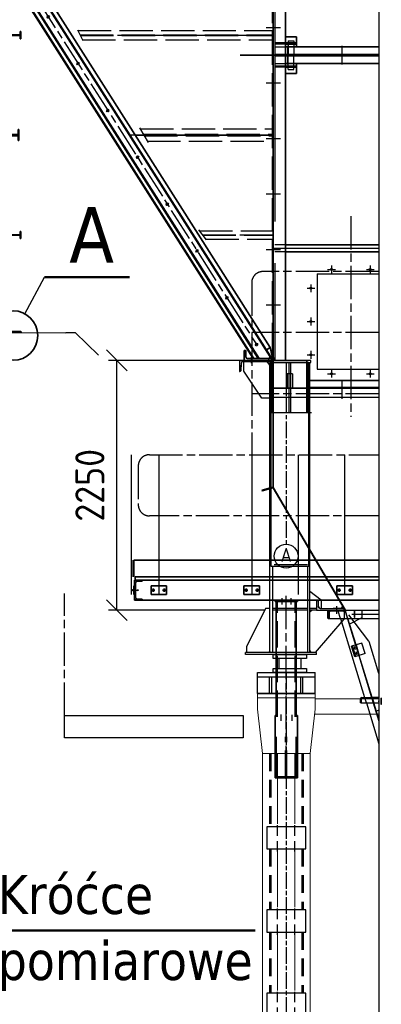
# Model space of a CAD drawing. Header units: millimetres. Extents: x -187295 to -99325, y -133089 to -73689.
# Tile 9 of 34: x -167150 to -163888, y -102044 to -93175. Entities that reach past the tile are written whole.
import ezdxf
from ezdxf.enums import TextEntityAlignment as Align

# ---------------------------------------------------------------- set-up
doc = ezdxf.new("R2010")
doc.units = ezdxf.units.MM
doc.header["$LTSCALE"] = 50
for name, pattern in [('ACISOTGL', [3, 2, -1]), ('AM_ISO02W050', [7.5, 6, -1.5]), ('AM_ISO08W050x2', [9, 6, -0.75, 1.5, -0.75]), ('GEN3', [6.25, 4.75, -1.5]), ('HIDDEN', [9.525, 6.35, -3.175]), ('SCWELD', [3, 2, -1]), ('STRICHPUNKT', [1, 0.5, -0.25, 0, -0.25])]:
    doc.linetypes.add(name, pattern=pattern)
for name, color, linetype, lineweight in [('AM_0', 7, 'Continuous', 50), ('AM_1', 40, 'Continuous', 35), ('AM_2', 140, 'Continuous', 25), ('AM_3', 6, 'AM_ISO02W050', 25), ('AM_4', 3, 'Continuous', 25), ('AM_5', 3, 'Continuous', 25), ('AM_6', 2, 'Continuous', 35), ('AM_7', 4, 'AM_ISO08W050x2', 25), ('AM_8', 1, 'Continuous', 25)]:
    doc.layers.add(name, color=color, linetype=linetype, lineweight=lineweight)
for name, color, linetype in [('B-stal 35', 4, 'Continuous'), ('Schemat- przeryw', 1, 'HIDDEN'), ('Schmat-istn', 1, 'Continuous')]:
    doc.layers.add(name, color=color, linetype=linetype)
doc.styles.get("Standard").update_dxf_attribs({"font": 'ISOCP.SHX'})
doc.dimstyles.new('AM_ISO_ST-1zu1$0', dxfattribs={"dimtxt": 3.5, "dimasz": 2.5, "dimexe": 1, "dimexo": 1, "dimgap": 1.5, "dimtad": 1, "dimdec": 1, "dimdsep": 46, "dimtxsty": 'Standard', "dimblk": 'OBLIQUE', "dimcen": 0, "dimclrd": 256, "dimclre": 256, "dimclrt": 2, "dimadec": 1, "dimazin": 2, "dimtp": 0.1, "dimtm": 0.1, "dimtfac": 0.71, "dimtdec": 1, "dimtmove": 0, "dimatfit": 3, "dimfxl": 0, "dimlwd": -1, "dimlwe": -1, "dimarcsym": 0})

# ---------------------------------------------------------------- blocks, each defined once
blk = doc.blocks.new('A$C7E013454')
at = {"layer": 'AM_1'}
for p, q in [((2, 32), (6.5, 32)), ((2, 32), (2, -48)), ((12, 26.5), (12, -27)), ((2, -48), (122, -48)), ((23, -38), (116.5, -38)), ((122, -43.5), (122, -48))]:
    blk.add_line(p, q, dxfattribs=at)
for centre, radius, start, end in [((6.5, 26.5), 5.5, 0, 90), ((23, -27), 11, 180, 270), ((116.5, -43.5), 5.5, 0, 90)]:
    blk.add_arc(centre, radius, start, end, dxfattribs=at)
blk = doc.blocks.new('A$C201605CC')
at = {"layer": 'AM_1'}
for p, q in [((4854.6, 11840.8), (79.2, 7314.1)), ((4868, 11840.8), (85.5, 7307.4)), ((4941.9, 11840.8), (120.5, 7270.6)), ((4892, 11840.8), (4854.6, 11840.8)), ((5034, 11850.8), (4884, 11850.8)), ((4884, 11848.8), (4884, 11850.8)), ((5008, 11840.8), (4892, 11840.8)), ((5008, 11840.8), (5024, 11824)), ((5024, 11708.8), (5024, 11824.8)), ((5034, 11700.8), (5034, 11850.8)), ((5024, 11708.8), (5024, 11698.2)), ((5027.9, 11702), (230.6, 7154.5)), ((5034, 11700.8), (234, 7150.8)), ((4996.7, 11610.3), (4969.2, 11639.4)), ((5031.4, 11698.3), (4996.7, 11610.3)), ((5027.9, 11702), (5031.4, 11698.3)), ((5034, 11700.8), (5032, 11700.8)), ((5034, 11700.8), (5034, 110.8)), ((4996.7, 11610.3), (234, 7095.7)), ((2602.5, 9340.8), (5034, 9340.8)), ((703.6, 7540.8), (5034, 7540.8)), ((79.2, 7314.1), (234, 7150.8)), ((229, 7150.8), (229, 440.8)), ((234, 7150.8), (229, 7150.8)), ((234, 7150.8), (234, 440.8)), ((0, 6705.8), (229, 6705.8)), ((0, 6705.8), (0, 6575.8)), ((109, 6672.8), (109, 6608.8)), ((109, 6672.8), (115.3, 6672.8)), ((115.3, 6672.8), (115.3, 6650)), ((222.7, 6672.8), (222.7, 6650)), ((222.7, 6672.8), (229, 6672.8)), ((229, 6672.8), (229, 6608.8)), ((0, 6575.8), (229, 6575.8)), ((109, 6608.8), (115.3, 6608.8)), ((115.3, 6631.6), (115.3, 6608.8)), ((122.3, 6643), (215.7, 6643)), ((122.3, 6638.6), (215.7, 6638.6)), ((222.7, 6631.6), (222.7, 6608.8)), ((222.7, 6608.8), (229, 6608.8)), ((60, 5815.8), (229, 5815.8)), ((60, 5815.8), (60, 5665.8)), ((129, 5740.8), (129, 5790.8)), ((129, 5790.8), (130.5, 5790.8)), ((135, 5786.3), (135, 5755.8)), ((229, 5740.8), (129, 5740.8)), ((129, 5740.8), (129, 5690.8)), ((129, 5690.8), (130.5, 5690.8)), ((135, 5695.3), (135, 5725.8)), ((144, 5746.8), (224.5, 5746.8)), ((144, 5734.8), (224.5, 5734.8)), ((229, 5740.8), (5034, 5740.8)), ((60, 5665.8), (229, 5665.8)), ((0, 4905.8), (0, 4775.8)), ((0, 4905.8), (229, 4905.8)), ((109, 4872.8), (115.3, 4872.8)), ((109, 4872.8), (109, 4808.8)), ((109, 4808.8), (115.3, 4808.8)), ((115.3, 4872.8), (115.3, 4850)), ((115.3, 4831.6), (115.3, 4808.8)), ((122.3, 4843), (215.7, 4843)), ((122.3, 4838.6), (215.7, 4838.6)), ((222.7, 4872.8), (229, 4872.8)), ((222.7, 4872.8), (222.7, 4850)), ((222.7, 4831.6), (222.7, 4808.8)), ((222.7, 4808.8), (229, 4808.8)), ((229, 4872.8), (229, 4808.8)), ((0, 4775.8), (229, 4775.8)), ((60, 4015.8), (229, 4015.8)), ((60, 4015.8), (60, 3865.8)), ((129, 3990.8), (130.5, 3990.8)), ((129, 3940.8), (129, 3990.8)), ((129, 3940.8), (129, 3890.8)), ((229, 3940.8), (129, 3940.8)), ((135, 3986.3), (135, 3955.8)), ((135, 3895.3), (135, 3925.8)), ((144, 3946.8), (224.5, 3946.8)), ((144, 3934.8), (224.5, 3934.8)), ((229, 3940.8), (5034, 3940.8)), ((60, 3865.8), (229, 3865.8)), ((129, 3890.8), (130.5, 3890.8)), ((2634, 3410.8), (234, 510.8)), ((2634, 3410.8), (2934, 3410.8)), ((2634, 3410.8), (2634, 440.8)), ((2634, 3405.8), (2931.3, 3405.8)), ((2639, 3410.8), (2639, 440.8)), ((2931.3, 3405.8), (2854.4, 3265.8)), ((2931.3, 3405.8), (2931.3, 3410.8)), ((2931.3, 3405.8), (2935.5, 3408.5)), ((2931.3, 3405.8), (5028.1, 110.8)), ((2934, 3410.8), (5034, 110.8)), ((2934, 3410.8), (3016.3, 3356)), ((2639, 3311.8), (2879.7, 3311.8)), ((2639, 3305.8), (2876.4, 3305.8)), ((2876.4, 3305.8), (4899.4, 126.8)), ((2879.7, 3311.8), (4906.5, 126.8)), ((3016.3, 3356), (2982.5, 3334.6)), ((3016.3, 3356), (5007.6, 226.8)), ((2858.2, 3272.7), (2639, 3272.7)), ((2854.4, 3265.8), (2639, 3265.8)), ((2854.4, 3265.8), (4851.9, 126.8)), ((2858.2, 3272.7), (4860.1, 126.8)), ((109, 3072.8), (109, 3008.8)), ((109, 3072.8), (115.3, 3072.8)), ((115.3, 3072.8), (115.3, 3050)), ((115.3, 3031.6), (115.3, 3008.8)), ((122.3, 3043), (215.7, 3043)), ((122.3, 3038.6), (215.7, 3038.6)), ((222.7, 3072.8), (222.7, 3050)), ((222.7, 3072.8), (229, 3072.8)), ((222.7, 3031.6), (222.7, 3008.8)), ((2645.3, 3072.8), (2639, 3072.8)), ((2645.3, 3072.8), (2645.3, 3050)), ((2645.3, 3031.6), (2645.3, 3008.8)), ((2745.7, 3043), (2652.3, 3043)), ((2745.7, 3038.6), (2652.3, 3038.6)), ((2759, 3072.8), (2752.7, 3072.8)), ((2752.7, 3072.8), (2752.7, 3050)), ((2752.7, 3031.6), (2752.7, 3008.8)), ((2759, 3072.8), (2759, 3008.8)), ((109, 3008.8), (115.3, 3008.8)), ((222.7, 3008.8), (229, 3008.8)), ((2645.3, 3008.8), (2639, 3008.8)), ((2759, 3008.8), (2752.7, 3008.8)), ((129, 2190.8), (130.5, 2190.8)), ((129, 2140.8), (129, 2190.8)), ((229, 2140.8), (129, 2140.8)), ((129, 2140.8), (129, 2090.8)), ((135, 2186.3), (135, 2155.8)), ((144, 2146.8), (224.5, 2146.8)), ((144, 2134.8), (224.5, 2134.8)), ((1583, 2140.8), (229, 2140.8)), ((1583, 2140.8), (2639, 2140.8)), ((2639, 2140.8), (2739, 2140.8)), ((2724, 2146.8), (2643.5, 2146.8)), ((2724, 2134.8), (2643.5, 2134.8)), ((2733, 2186.3), (2733, 2155.8)), ((2739, 2190.8), (2737.5, 2190.8)), ((2739, 2140.8), (2739, 2190.8)), ((2739, 2140.8), (2739, 2090.8)), ((3789.6, 2140.8), (5034, 2140.8)), ((129, 2090.8), (130.5, 2090.8)), ((135, 2095.3), (135, 2125.8)), ((2733, 2095.3), (2733, 2125.8)), ((2739, 2090.8), (2737.5, 2090.8)), ((109, 1272.8), (115.3, 1272.8)), ((109, 1272.8), (109, 1208.8)), ((115.3, 1272.8), (115.3, 1250)), ((122.3, 1243), (215.7, 1243)), ((222.7, 1272.8), (229, 1272.8)), ((222.7, 1272.8), (222.7, 1250)), ((2645.3, 1272.8), (2639, 1272.8)), ((2645.3, 1272.8), (2645.3, 1250)), ((2745.7, 1243), (2652.3, 1243)), ((2752.7, 1272.8), (2752.7, 1250)), ((2759, 1272.8), (2752.7, 1272.8)), ((2759, 1272.8), (2759, 1208.8)), ((109, 1208.8), (115.3, 1208.8)), ((115.3, 1231.6), (115.3, 1208.8)), ((122.3, 1238.6), (215.7, 1238.6)), ((222.7, 1231.6), (222.7, 1208.8)), ((222.7, 1208.8), (229, 1208.8)), ((2645.3, 1208.8), (2639, 1208.8)), ((2645.3, 1231.6), (2645.3, 1208.8)), ((2745.7, 1238.6), (2652.3, 1238.6)), ((2752.7, 1231.6), (2752.7, 1208.8)), ((2759, 1208.8), (2752.7, 1208.8)), ((234, 510.8), (2634, 510.8)), ((227, 440.8), (2641, 440.8)), ((2641, 370.8), (227, 370.8)), ((227, 360.8), (2639, 360.8)), ((2759, 360.8), (2639, 360.8)), ((4771.1, 110.8), (4771.1, 200.8)), ((4779.6, 200.8), (4771.1, 200.8)), ((4787.1, 141.8), (4787.1, 193.3)), ((5007.6, 226.8), (4973.8, 205.4)), ((5034, 110.8), (5007.6, 226.8)), ((5021.1, 110.8), (4771.1, 110.8)), ((5017.9, 126.8), (4802.1, 126.8)), ((5021.1, 110.8), (5021.1, 119.3)), ((5021.1, 110.8), (5034, 110.8)), ((5028.1, 110.8), (5032.3, 113.5))]:
    blk.add_line(p, q, dxfattribs=at)
for centre in [(4958.4, 11746.3), (4595.6, 11402.3), (4232.7, 11058.4), (3869.8, 10714.4), (3506.9, 10370.4), (3144, 10026.4), (2781.2, 9682.5), (2418.3, 9338.5), (2055.4, 8994.5), (1692.5, 8650.5), (1329.7, 8306.5), (966.8, 7962.6), (603.9, 7618.6), (241, 7274.6), (2789, 3360.8), (3005, 3206.2), (3273.4, 2784.4), (3541.8, 2362.5), (3810.3, 1940.7), (4078.7, 1518.9), (4347.1, 1097), (4615.6, 675.2), (4884, 253.4)]:
    blk.add_circle(centre, 9, dxfattribs=at)
for centre, radius, start, end in [((4892, 11848.8), 8, 180, 270), ((5008, 11824.8), 16, 0, 90), ((5032, 11708.8), 8, 180, 270), ((122.3, 6650), 7, 180, 270), ((122.3, 6631.6), 7, 90, 180), ((215.7, 6650), 7, 270, 0), ((215.7, 6631.6), 7, 0, 90), ((130.5, 5786.3), 4.5, 0, 90), ((130.5, 5695.3), 4.5, 270, 0), ((144, 5755.8), 9, 180, 270), ((144, 5725.8), 9, 90, 180), ((224.5, 5742.3), 4.5, 0, 90), ((224.5, 5739.3), 4.5, 270, 0), ((122.3, 4850), 7, 180, 270), ((122.3, 4831.6), 7, 90, 180), ((215.7, 4850), 7, 270, 0), ((215.7, 4831.6), 7, 0, 90), ((130.5, 3986.3), 4.5, 0, 90), ((144, 3955.8), 9, 180, 270), ((144, 3925.8), 9, 90, 180), ((224.5, 3942.3), 4.5, 0, 90), ((224.5, 3939.3), 4.5, 270, 0), ((130.5, 3895.3), 4.5, 270, 0), ((122.3, 3050), 7, 180, 270), ((122.3, 3031.6), 7, 90, 180), ((215.7, 3050), 7, 270, 0), ((215.7, 3031.6), 7, 0, 90), ((2652.3, 3050), 7, 180, 270), ((2652.3, 3031.6), 7, 90, 180), ((2745.7, 3050), 7, 270, 0), ((2745.7, 3031.6), 7, 0, 90), ((130.5, 2186.3), 4.5, 0, 90), ((144, 2155.8), 9, 180, 270), ((144, 2125.8), 9, 90, 180), ((224.5, 2142.3), 4.5, 0, 90), ((224.5, 2139.3), 4.5, 270, 0), ((2643.5, 2142.3), 4.5, 90, 180), ((2643.5, 2139.3), 4.5, 180, 270), ((2724, 2155.8), 9, 270, 0), ((2724, 2125.8), 9, 0, 90), ((2737.5, 2186.3), 4.5, 90, 180), ((130.5, 2095.3), 4.5, 270, 0), ((2737.5, 2095.3), 4.5, 180, 270), ((122.3, 1250), 7, 180, 270), ((215.7, 1250), 7, 270, 0), ((2652.3, 1250), 7, 180, 270), ((2745.7, 1250), 7, 270, 0), ((122.3, 1231.6), 7, 90, 180), ((215.7, 1231.6), 7, 0, 90), ((2652.3, 1231.6), 7, 90, 180), ((2745.7, 1231.6), 7, 0, 90), ((4779.6, 193.3), 7.5, 0, 90), ((4802.1, 141.8), 15, 180, 270), ((5013.6, 119.3), 7.5, 0, 90)]:
    blk.add_arc(centre, radius, start, end, dxfattribs=at)
at = {"layer": 'AM_2', "ltscale": 10}
for p, q in [((5029, 110.8), (4729, 110.8)), ((4729, 110.8), (4729, 10.8)), ((4995, 100.8), (4763, 100.8)), ((5029, 110.8), (5029, 10.8)), ((5034, 108.8), (5034, 0)), ((4733.6, 10.8), (4729, 10.8)), ((4741.6, 18.2), (4747, 86.1)), ((5016.4, 18.2), (5011, 86.1)), ((5029, 10.8), (5024.4, 10.8))]:
    blk.add_line(p, q, dxfattribs=at)
at = {"layer": 'AM_2'}
blk.add_line((5029, 108.8), (5034, 108.8), dxfattribs=at)
at = {"layer": 'AM_2', "ltscale": 10}
for centre, radius, start, end in [((4763, 84.8), 16, 90, 175.42608), ((4995, 84.8), 16, 4.57392, 90), ((4733.6, 18.8), 8, 270, 355.42608), ((5024.4, 18.8), 8, 184.57392, 270)]:
    blk.add_arc(centre, radius, start, end, dxfattribs=at)
at = {"layer": 'AM_3'}
for p, q in [((4949.1, 11833.2), (127.7, 7263)), ((4941.9, 11840.8), (4949.1, 11833.2)), ((5012.7, 11702), (223.3, 7162.1)), ((5024, 11698.2), (5012.7, 11702)), ((5024, 11698.2), (5024, 126.8)), ((3593.2, 10204.3), (5024, 10204.3)), ((3627.2, 10238.5), (5024, 10238.5)), ((3631.8, 10243.2), (5024, 10243.2)), ((3665.7, 10277.3), (5024, 10277.3)), ((2602.5, 9340.8), (2544.3, 9340.8)), ((2728.8, 9333.8), (5024, 9333.8)), ((2742.7, 9347.8), (5024, 9347.8)), ((2795.3, 9400.8), (5024, 9400.8)), ((2676.1, 9280.8), (5024, 9280.8)), ((1770.3, 8438), (5024, 8438)), ((1773.1, 8443.6), (5024, 8443.6)), ((1797.2, 8490.8), (5024, 8490.8)), ((1746.2, 8390.8), (5024, 8390.8)), ((703.6, 7540.8), (645.4, 7540.8)), ((854.6, 7548.3), (5024, 7548.3)), ((905.9, 7605.8), (5024, 7605.8)), ((790, 7475.8), (5024, 7475.8)), ((841.3, 7533.3), (5024, 7533.3)), ((9, 6585.8), (9, 6695.8)), ((10, 6695.8), (5024, 6695.8)), ((18.2, 6655.8), (18.2, 6695.8)), ((219.8, 6655.8), (219.8, 6695.8)), ((10, 6585.8), (5024, 6585.8)), ((18.2, 6585.8), (18.2, 6625.9)), ((30.2, 6643.8), (207.8, 6643.8)), ((30.2, 6637.9), (207.8, 6637.9)), ((219.8, 6585.8), (219.8, 6625.9)), ((229, 6643.8), (5024, 6643.8)), ((229, 6637.9), (5024, 6637.9)), ((73, 5805.8), (5024, 5805.8)), ((73, 5740.8), (73, 5805.8)), ((73, 5805.8), (75.8, 5805.8)), ((81.3, 5800.8), (84.7, 5758)), ((220.7, 5800.8), (217.3, 5758)), ((229, 5805.8), (226.2, 5805.8)), ((73, 5740.8), (129, 5740.8)), ((73, 5740.8), (73, 5675.8)), ((81.3, 5680.9), (84.7, 5723.7)), ((95.2, 5748.3), (206.8, 5748.3)), ((95.2, 5733.3), (206.8, 5733.3)), ((220.7, 5680.9), (217.3, 5723.7)), ((229, 5748.3), (5024, 5748.3)), ((229, 5733.3), (5024, 5733.3)), ((73, 5675.8), (5024, 5675.8)), ((73, 5675.8), (75.8, 5675.8)), ((229, 5675.8), (226.2, 5675.8)), ((9, 4785.8), (9, 4895.8)), ((10, 4895.8), (5024, 4895.8)), ((18.2, 4855.8), (18.2, 4895.8)), ((219.8, 4855.8), (219.8, 4895.8)), ((18.2, 4785.8), (18.2, 4825.9)), ((30.2, 4843.8), (207.8, 4843.8)), ((30.2, 4837.9), (207.8, 4837.9)), ((219.8, 4785.8), (219.8, 4825.9)), ((229, 4843.8), (5024, 4843.8)), ((229, 4837.9), (5024, 4837.9)), ((10, 4785.8), (5024, 4785.8)), ((73, 4005.8), (5024, 4005.8)), ((73, 4005.8), (75.8, 4005.8)), ((73, 3940.8), (73, 4005.8)), ((81.3, 4000.8), (84.7, 3958)), ((220.7, 4000.8), (217.3, 3958)), ((229, 4005.8), (226.2, 4005.8)), ((73, 3940.8), (129, 3940.8)), ((73, 3940.8), (73, 3875.8)), ((81.3, 3880.9), (84.7, 3923.7)), ((95.2, 3948.3), (206.8, 3948.3)), ((95.2, 3933.3), (206.8, 3933.3)), ((220.7, 3880.9), (217.3, 3923.7)), ((229, 3948.3), (5024, 3948.3)), ((229, 3933.3), (5024, 3933.3)), ((73, 3875.8), (5024, 3875.8)), ((73, 3875.8), (75.8, 3875.8)), ((229, 3875.8), (226.2, 3875.8)), ((229, 3072.8), (2354.3, 3072.8)), ((229, 3043), (2329.6, 3043)), ((229, 3038.6), (2326, 3038.6)), ((2639, 3016.2), (2307.4, 3016.2)), ((2639, 3065.5), (2348.2, 3065.5)), ((3272.8, 3081.8), (5024, 3081.8)), ((3291.5, 3043.3), (5024, 3043.3)), ((3293.9, 3038.3), (5024, 3038.3)), ((229, 3008.8), (2301.3, 3008.8)), ((2639, 2939.7), (2244.1, 2939.7)), ((2639, 2989), (2284.9, 2989)), ((3312.5, 2999.8), (5024, 2999.8)), ((1624.3, 2190.8), (234, 2190.8)), ((1587.9, 2146.8), (234, 2146.8)), ((1578, 2134.8), (234, 2134.8)), ((3789.6, 2140.8), (3742.2, 2140.8)), ((3833.8, 2195.8), (5024, 2195.8)), ((3862, 2147.8), (5024, 2147.8)), ((3870.2, 2133.8), (5024, 2133.8)), ((1541.6, 2090.8), (234, 2090.8)), ((2634, 2073.9), (1527.6, 2073.9)), ((2634, 2112.4), (1559.4, 2112.4)), ((3898.3, 2085.8), (5024, 2085.8)), ((2634, 2035.4), (1495.7, 2035.4)), ((229, 1272.8), (864.6, 1272.8)), ((229, 1243), (840, 1243)), ((2639, 1265.5), (858.5, 1265.5)), ((4367.3, 1277.3), (5024, 1277.3)), ((4393.8, 1243.2), (5024, 1243.2)), ((229, 1238.6), (836.3, 1238.6)), ((229, 1208.8), (811.7, 1208.8)), ((2639, 1189), (795.2, 1189)), ((2639, 1216.2), (817.7, 1216.2)), ((4397.4, 1238.5), (5024, 1238.5)), ((4423.9, 1204.3), (5024, 1204.3)), ((2639, 1139.7), (754.4, 1139.7)), ((229, 440.8), (229, 430.8)), ((2639, 430.8), (229, 430.8)), ((234, 440.8), (234, 430.8)), ((2634, 440.8), (2634, 430.8)), ((2639, 440.8), (2639, 430.8)), ((5017.9, 126.8), (5034, 126.8))]:
    blk.add_line(p, q, dxfattribs=at)
for centre, radius, start, end in [((30.2, 6655.8), 12, 180, 270), ((207.8, 6655.8), 12, 270, 0), ((30.2, 6625.9), 12, 90, 180), ((207.8, 6625.9), 12, 0, 90), ((75.8, 5800.3), 5.5, 4.57392, 90), ((226.2, 5800.3), 5.5, 90, 175.42608), ((75.8, 5681.3), 5.5, 270, 355.42608), ((95.2, 5758.8), 10.5, 184.57392, 270), ((95.2, 5722.8), 10.5, 90, 175.42608), ((206.8, 5758.8), 10.5, 270, 355.42608), ((206.8, 5722.8), 10.5, 4.57392, 90), ((226.2, 5681.3), 5.5, 184.57392, 270), ((30.2, 4855.8), 12, 180, 270), ((30.2, 4825.9), 12, 90, 180), ((207.8, 4855.8), 12, 270, 0), ((207.8, 4825.9), 12, 0, 90), ((75.8, 4000.3), 5.5, 4.57392, 90), ((226.2, 4000.3), 5.5, 90, 175.42608), ((95.2, 3958.8), 10.5, 184.57392, 270), ((95.2, 3922.8), 10.5, 90, 175.42608), ((206.8, 3958.8), 10.5, 270, 355.42608), ((206.8, 3922.8), 10.5, 4.57392, 90), ((75.8, 3881.3), 5.5, 270, 355.42608), ((226.2, 3881.3), 5.5, 184.57392, 270)]:
    blk.add_arc(centre, radius, start, end, dxfattribs=at)
at = {"layer": 'AM_7'}
for p, q in [((4968.5, 11755.9), (228.4, 7262.6)), ((4947.1, 11758.3), (4969.4, 11734.8)), ((4584.2, 11414.3), (4606.5, 11390.8)), ((4221.3, 11070.3), (4243.6, 11046.8)), ((3858.4, 10726.4), (3880.7, 10702.8)), ((3495.6, 10382.4), (3517.9, 10358.9)), ((3671.2, 10282.8), (3586.8, 10197.8)), ((3629.5, 10240.8), (5024, 10240.8)), ((3132.7, 10038.4), (3155, 10014.9)), ((2769.8, 9694.4), (2792.1, 9670.9)), ((2810.2, 9415.8), (2668.8, 9273.5)), ((2406.9, 9350.4), (2429.2, 9326.9)), ((2044.1, 9006.5), (2066.4, 8982.9)), ((1681.2, 8662.5), (1703.5, 8639)), ((1801.1, 8498.5), (1744, 8386.4)), ((1771.7, 8440.8), (5024, 8440.8)), ((1318.3, 8318.5), (1340.6, 8295)), ((955.4, 7974.5), (977.7, 7951)), ((592.6, 7630.6), (614.9, 7607)), ((921.7, 7623.6), (779.5, 7464)), ((229.7, 7286.6), (252, 7263.1)), ((229, 6640.8), (109, 6640.8)), ((229, 6640.8), (5024, 6640.8)), ((229, 4840.8), (109, 4840.8)), ((229, 4840.8), (5024, 4840.8)), ((2789, 3373.7), (2789, 3347.4)), ((2906.6, 3360.8), (2776, 3360.8)), ((2906.6, 3360.8), (4892, 240.9)), ((2991.7, 3197.8), (3018.7, 3215)), ((229, 3040.8), (109, 3040.8)), ((229, 3040.8), (2327.8, 3040.8)), ((2327.8, 3040.8), (2639, 3040.8)), ((2639, 3040.8), (2759, 3040.8)), ((3269.9, 3087.9), (3315.7, 2993.2)), ((3292.7, 3040.8), (5024, 3040.8)), ((3260.2, 2775.9), (3287.2, 2793.1)), ((3528.6, 2354.1), (3555.6, 2371.3)), ((3828.9, 2204.3), (3904.9, 2074.6)), ((3797, 1932.3), (3824, 1949.5)), ((4065.5, 1510.4), (4092.5, 1527.6)), ((4359.8, 1287), (4429.4, 1197.2)), ((229, 1240.8), (109, 1240.8)), ((229, 1240.8), (2327.8, 1240.8)), ((2327.8, 1240.8), (2639, 1240.8)), ((2639, 1240.8), (2759, 1240.8)), ((4395.6, 1240.8), (5024, 1240.8)), ((4333.9, 1088.6), (4360.9, 1105.8)), ((4602.3, 666.8), (4629.3, 684)), ((4870.8, 245), (4897.8, 262.1)), ((4835, 139.1), (4835, 86.4))]:
    blk.add_line(p, q, dxfattribs=at)
for centre, radius in [((5027.1, 11701.9), 17.3), ((5018.7, 121), 23.4)]:
    blk.add_circle(centre, radius, dxfattribs=at)
at = {"layer": 'AM_5', "xscale": -1}
blk.add_blockref('A$C7E013454', (229, 408.8), dxfattribs=at)
at = {"layer": 'AM_5'}
blk.add_blockref('A$C7E013454', (2639, 408.8), dxfattribs=at)
blk = doc.blocks.new('_Oblique')
at = {"color": 0, "linetype": 'ByBlock', "lineweight": -2}
blk.add_line((-0.5, -0.5), (0.5, 0.5), dxfattribs=at)
blk = doc.blocks.new('*D128')
at = {"layer": 'AM_5'}
for p, q in [((-168464, -100281.3), (-168464, -109043.6)), ((-164745.5, -108143.6), (-164745.5, -109043.6)), ((-164745.5, -108943.6), (-168464, -108943.6))]:
    blk.add_line(p, q, dxfattribs=at)
at = {"layer": 'Defpoints', "color": 0}
for p in [(-168464, -100181.3), (-164745.5, -108043.6), (-168464, -108943.6)]:
    blk.add_point(p, dxfattribs=at)
at = {"layer": 'AM_5', "xscale": 250, "yscale": 250, "zscale": 250, "rotation": 180}
blk.add_blockref('_Oblique', (-168464, -108943.6), dxfattribs=at)
at = {"layer": 'AM_5', "xscale": 250, "yscale": 250, "zscale": 250}
blk.add_blockref('_Oblique', (-164745.5, -108943.6), dxfattribs=at)
at = {"layer": 'AM_5', "color": 2, "insert": (-166604.7, -108618.6), "char_height": 350, "attachment_point": 5}
blk.add_mtext('3718.5', dxfattribs=at)
blk = doc.blocks.new('*D129')
at = {"layer": 'AM_5'}
for p, q in [((-164939.1, -96243.6), (-166348, -96243.6)), ((-166273, -98493.6), (-166273, -96243.6)), ((-164939.1, -98493.6), (-166348, -98493.6))]:
    blk.add_line(p, q, dxfattribs=at)
at = {"layer": 'Defpoints', "color": 0}
for p in [(-166273, -96243.6), (-164864.1, -96243.6), (-164864.1, -98493.6)]:
    blk.add_point(p, dxfattribs=at)
at = {"layer": 'AM_5', "xscale": 187.5, "yscale": 187.5, "zscale": 187.5}
for p, rotation in [((-166273, -96243.6), 90), ((-166273, -98493.6), 270)]:
    blk.add_blockref('_Oblique', p, dxfattribs=dict(at, rotation=rotation))
at = {"layer": 'AM_5', "color": 2, "insert": (-166516.8, -97368.6), "char_height": 262.5, "attachment_point": 5, "rotation": 90}
blk.add_mtext('2250', dxfattribs=at)
blk = doc.blocks.new('os1')
at = {"layer": 'AM_5'}
blk.add_circle((0, 5.98), 5.98, dxfattribs=at)
at = {"layer": 'AM_6', "color": 30, "lineweight": 50, "flags": 4}
blk.add_attdef('OS', text='', height=7, dxfattribs=at).set_placement((0, 5.98), align=Align.MIDDLE_CENTER)
blk = doc.blocks.new('A$C3AFF7E3E')
for p, q in [((0, 90), (0, 180)), ((0, 180), (70, 180)), ((70, 180), (70, 177.3)), ((0, 90), (0, 0)), ((8, 90), (8, 156.7)), ((8, 90), (8, 23.3)), ((18.1, 167.7), (64.5, 171.4)), ((0, 0), (70, 0)), ((18.1, 12.3), (64.5, 8.6)), ((70, 0), (70, 2.7))]:
    blk.add_line(p, q)
for centre, radius, start, end in [((19, 156.7), 11, 94.57, 180), ((64, 177.3), 6, 274.57, 0), ((19, 23.3), 11, 180, 265.43), ((64, 2.7), 6, 0, 85.43)]:
    blk.add_arc(centre, radius, start, end)

msp = doc.modelspace()

# ---------------------------------------------------------------- linework, layer by layer
at = {"layer": 'AM_0'}
for p, q in [((-166925.315, -95494.595), (-166159.912, -95494.595)), ((-167473.458, -101380.231), (-165026.93, -101380.231))]:
    msp.add_line(p, q, dxfattribs=at)
at = {"layer": 'AM_1'}
for p, q in [((-164862.964, -84653.632), (-164862.967, -96243.632)), ((-164752.966, -90493.632), (-164752.966, -93493.632)), ((-164752.968, -93328.632), (-164652.968, -93328.632)), ((-164752.968, -93383.632), (-164662.968, -93383.632)), ((-164662.968, -93383.632), (-164662.968, -93393.632)), ((-164652.968, -93328.632), (-164652.968, -93418.632)), ((-164752.968, -93393.632), (-164662.968, -93393.632)), ((-164752.966, -93418.631), (-163909.955, -93418.631)), ((-164862.964, -93493.632), (-163909.955, -93493.632)), ((-164752.966, -93493.632), (-164752.967, -96243.632)), ((-164752.968, -93593.632), (-164662.968, -93593.632)), ((-164752.968, -93603.632), (-164662.968, -93603.632)), ((-164752.966, -93568.631), (-163909.955, -93568.631)), ((-164662.968, -93603.632), (-164662.968, -93593.632)), ((-164652.968, -93658.632), (-164652.968, -93568.632)), ((-164752.968, -93658.632), (-164652.968, -93658.632)), ((-164752.967, -95201.632), (-163909.955, -95201.632)), ((-164752.967, -95265.632), (-163909.955, -95265.632)), ((-164550.967, -96423.632), (-163909.955, -96423.632)), ((-164550.967, -96493.632), (-163909.955, -96493.632))]:
    msp.add_line(p, q, dxfattribs=at)
at = {"layer": 'AM_1', "ltscale": 0.1}
for p, q in [((-164862.967, -96243.632), (-164752.967, -96243.632)), ((-164550.967, -96423.632), (-164550.967, -96493.632))]:
    msp.add_line(p, q, dxfattribs=at)
at = {"layer": 'AM_1', "linetype": 'Continuous'}
for p, q in [((-166126.834, -98193.775), (-166126.834, -98043.632)), ((-166120.834, -98193.775), (-166120.834, -98043.632)), ((-166120.834, -98043.955), (-163909.955, -98043.955)), ((-166112.913, -98223.632), (-163909.955, -98223.632)), ((-163909.955, -98193.632), (-166107.913, -98193.632)), ((-166107.913, -98223.632), (-166107.913, -98193.632)), ((-163909.955, -98223.632), (-165120.94, -98223.632)), ((-166112.913, -98273.632), (-166120.913, -98273.632)), ((-166120.913, -98273.632), (-166120.913, -98353.632)), ((-166120.913, -98273.632), (-166120.913, -98353.632)), ((-166112.913, -98273.632), (-166120.913, -98273.632)), ((-166120.913, -98353.632), (-166112.913, -98353.632)), ((-166120.913, -98353.632), (-166112.913, -98353.632)), ((-165825.413, -98273.681), (-165965.413, -98273.681)), ((-165965.413, -98273.681), (-165965.413, -98353.681)), ((-165825.413, -98353.681), (-165965.413, -98353.681)), ((-165825.413, -98273.681), (-165825.413, -98353.681)), ((-164987.413, -98273.681), (-165127.413, -98273.681)), ((-165127.413, -98273.681), (-165127.413, -98353.681)), ((-164987.413, -98353.681), (-165127.413, -98353.681)), ((-164987.413, -98273.681), (-164987.413, -98353.681)), ((-164149.413, -98273.681), (-164289.413, -98273.681)), ((-164289.413, -98273.681), (-164289.413, -98353.681)), ((-164149.413, -98353.681), (-164289.413, -98353.681)), ((-164149.413, -98273.681), (-164149.413, -98353.681)), ((-166112.913, -98403.632), (-163909.955, -98403.632)), ((-163909.955, -98403.632), (-165052.94, -98403.632)), ((-164845.44, -98415.632), (-164845.44, -98403.632)), ((-164645.44, -98415.632), (-164845.44, -98415.632)), ((-164835.44, -99453.632), (-164835.44, -98415.632)), ((-164655.44, -99453.632), (-164655.44, -98415.632)), ((-164645.44, -98415.632), (-164645.44, -98403.632)), ((-164845.44, -99443.632), (-164845.44, -100003.632)), ((-164845.44, -99443.632), (-164835.44, -99443.632)), ((-164655.44, -99443.632), (-164645.44, -99443.632)), ((-164645.44, -99443.632), (-164645.44, -100003.632)), ((-164835.44, -99633.632), (-164835.44, -99993.632)), ((-164655.44, -99633.632), (-164655.44, -99993.632)), ((-164645.44, -100003.632), (-164845.44, -100003.632)), ((-164655.44, -99993.632), (-164835.44, -99993.632))]:
    msp.add_line(p, q, dxfattribs=at)
for centre in [(-165945.413, -98313.681), (-165845.413, -98313.681), (-165107.413, -98313.681), (-165007.413, -98313.681), (-164269.413, -98313.681), (-164169.413, -98313.681)]:
    msp.add_circle(centre, 9, dxfattribs=at)
at = {"layer": 'AM_2'}
for p, q in [((-164467.967, -95463.632), (-164467.967, -96323.632)), ((-164467.967, -95463.632), (-163909.955, -95463.632)), ((-164467.967, -96323.632), (-163909.955, -96323.632)), ((-164474.394, -98403.632), (-164467.394, -98403.632)), ((-164474.394, -98403.632), (-164474.394, -98493.632)), ((-164458.394, -98412.632), (-164458.394, -98458.632)), ((-164474.394, -98493.632), (-164224.394, -98493.632)), ((-164439.394, -98477.632), (-164233.394, -98477.632)), ((-164321.589, -98476.632), (-164251.979, -98476.632)), ((-164251.979, -98476.632), (-164234.74, -98466.492)), ((-164224.394, -98486.632), (-164224.394, -98493.632)), ((-164218.775, -98493.632), (-164214.47, -98491.089))]:
    msp.add_line(p, q, dxfattribs=at)
for centre in [(-164337.967, -95423.632), (-163987.967, -95423.632), (-164522.967, -95593.632), (-164522.967, -95893.632), (-164522.967, -96193.632), (-164337.967, -96363.632), (-163987.967, -96363.632)]:
    msp.add_circle(centre, 9, dxfattribs=at)
for centre, radius, start, end in [((-164467.394, -98412.632), 9, 0, 90), ((-164439.394, -98458.632), 19, 180, 270), ((-164233.394, -98486.632), 9, 0, 90)]:
    msp.add_arc(centre, radius, start, end, dxfattribs=at)
at = {"layer": 'AM_3', "ltscale": 5}
for p, q in [((-164848.966, -90493.632), (-164848.966, -93493.632)), ((-164752.968, -93383.632), (-164848.968, -93383.632)), ((-164727.968, -93363.632), (-164677.968, -93363.632)), ((-164752.968, -93393.632), (-164848.968, -93393.632)), ((-164848.966, -93418.631), (-164752.966, -93418.631)), ((-164848.966, -93493.632), (-164848.967, -96243.632)), ((-164752.968, -93593.632), (-164848.968, -93593.632)), ((-164752.968, -93603.632), (-164848.968, -93603.632)), ((-164848.966, -93568.631), (-164752.966, -93568.631)), ((-164727.968, -93623.632), (-164677.968, -93623.632)), ((-164752.967, -95201.632), (-164848.967, -95201.632)), ((-164752.967, -95265.632), (-164848.967, -95265.632))]:
    msp.add_line(p, q, dxfattribs=at)
at = {"layer": 'AM_3', "ltscale": 10}
for p, q in [((-164727.968, -93363.632), (-164727.968, -93493.632)), ((-164677.968, -93363.632), (-164677.968, -93493.632)), ((-164848.966, -93485.632), (-163909.955, -93485.632)), ((-164848.966, -93501.632), (-163909.955, -93501.632)), ((-164727.968, -93623.632), (-164727.968, -93493.632)), ((-164677.968, -93623.632), (-164677.968, -93493.632)), ((-164550.967, -96485.632), (-163909.955, -96485.632))]:
    msp.add_line(p, q, dxfattribs=at)
at = {"layer": 'AM_3'}
for p, q in [((-164711.467, -97661.961), (-164704.572, -97657.905)), ((-164555.467, -98083.896), (-164882.967, -98083.896)), ((-164358.967, -98514.632), (-164358.967, -98562.632)), ((-164223.967, -98502.632), (-164346.967, -98502.632)), ((-164257.848, -98568.632), (-164278.214, -98502.632)), ((-164212.967, -98493.632), (-164217.745, -98495.107)), ((-164217.745, -98495.107), (-164215.423, -98502.632)), ((-164001.043, -98773.434), (-164212.967, -98493.632)), ((-164212.967, -98493.632), (-164210.19, -98502.632)), ((-164133.467, -98501.132), (-164133.467, -98556.132)), ((-164133.467, -98501.132), (-164130.467, -98501.132)), ((-164130.467, -98498.482), (-164130.467, -98558.782)), ((-164130.467, -98498.482), (-164130.467, -98558.782)), ((-164062.967, -98493.632), (-164062.967, -98563.632)), ((-164364.967, -98568.632), (-164367.967, -98568.632)), ((-164062.967, -98563.632), (-164174.252, -98618.632)), ((-164133.467, -98556.132), (-164130.467, -98556.132)), ((-164001.043, -98773.434), (-163909.955, -99068.618)), ((-164121.077, -98807.219), (-164091.491, -98902.742)), ((-164116.301, -98805.739), (-164086.715, -98901.262)), ((-164070.965, -99291.132), (-164070.965, -99328.632)), ((-163975.965, -99283.632), (-164063.465, -99283.632)), ((-164023.328, -99328.632), (-164037.214, -99283.632)), ((-163978.467, -99283.632), (-163909.955, -99283.632)), ((-163975.965, -99278.632), (-163975.965, -99283.632)), ((-163975.965, -99278.632), (-163960.536, -99328.632)), ((-163909.955, -99278.632), (-163972.933, -99278.632)), ((-163909.955, -99278.632), (-163972.933, -99278.632)), ((-163970.732, -99278.632), (-163955.304, -99328.632)), ((-163891.232, -99286.132), (-163891.232, -99341.132)), ((-163891.232, -99286.132), (-163888.232, -99286.132)), ((-163888.232, -99283.482), (-163888.232, -99343.782)), ((-163909.955, -99392.672), (-163932.16, -99403.632)), ((-163891.232, -99341.132), (-163888.232, -99341.132))]:
    msp.add_line(p, q, dxfattribs=at)
at = {"layer": 'AM_3', "linetype": 'GEN3'}
for p, q in [((-164824.44, -99453.632), (-164824.44, -98415.632)), ((-164666.44, -99453.632), (-164666.44, -98415.632)), ((-164751.44, -99993.632), (-164751.44, -99633.632)), ((-164739.44, -99993.632), (-164739.44, -99633.632))]:
    msp.add_line(p, q, dxfattribs=at)
at = {"layer": 'AM_3'}
for centre, radius, start, end in [((-164346.967, -98514.632), 12, 90, 180), ((-164223.967, -98496.632), 6, 270, 0), ((-164364.967, -98562.632), 6, 270, 0), ((-164063.465, -99291.132), 7.5, 90, 180)]:
    msp.add_arc(centre, radius, start, end, dxfattribs=at)
at = {"layer": 'AM_4'}
for p, q in [((-167103.05, -95823.826), (-166925.315, -95494.595)), ((-167135.967, -95993.632), (-166733.06, -95993.894)), ((-166650.259, -95993.835), (-166733.06, -95993.894)), ((-166650.473, -95993.632), (-166437.816, -96195.497))]:
    msp.add_line(p, q, dxfattribs=at)
msp.add_lwpolyline([(-166745.467, -99443.632), (-165135.467, -99443.632), (-165135.467, -99643.632), (-166745.467, -99643.632)], close=True, dxfattribs=at)
at = {"layer": 'AM_5'}
msp.add_line((-163909.955, -76612.92), (-163909.955, -108685.806), dxfattribs=at)
at = {"layer": 'AM_6', "color": 7}
msp.add_line((-164839.637, -93493.632), (-165162.44, -93493.632), dxfattribs=at)
at = {"layer": 'AM_6'}
msp.add_circle((-167208.917, -96019.931), 222.856, dxfattribs=at)
at = {"layer": 'AM_7', "linetype": 'STRICHPUNKT', "ltscale": 25}
for p, q in [((-164926.863, -93243.632), (-164797.602, -93243.632)), ((-164926.863, -93743.632), (-164797.602, -93743.632)), ((-164926.863, -94243.632), (-164797.602, -94243.632)), ((-164926.863, -94743.632), (-164797.602, -94743.632)), ((-164926.863, -95243.632), (-164797.602, -95243.632)), ((-164373.128, -95423.632), (-164302.806, -95423.632)), ((-164337.967, -95388.471), (-164337.967, -95458.794)), ((-164023.128, -95423.632), (-163952.806, -95423.632)), ((-163987.967, -95388.471), (-163987.967, -95458.794)), ((-164558.129, -95593.632), (-164487.806, -95593.632)), ((-164522.967, -95558.471), (-164522.967, -95628.793)), ((-164926.863, -95743.632), (-164797.602, -95743.632)), ((-164522.967, -95858.471), (-164522.967, -95928.793)), ((-164558.129, -95893.632), (-164487.806, -95893.632)), ((-164558.129, -96193.632), (-164487.806, -96193.632)), ((-164522.967, -96158.471), (-164522.967, -96228.793)), ((-164373.129, -96363.632), (-164302.806, -96363.632)), ((-164337.967, -96328.471), (-164337.967, -96398.794)), ((-164023.129, -96363.632), (-163952.806, -96363.632)), ((-163987.967, -96328.471), (-163987.967, -96398.794))]:
    msp.add_line(p, q, dxfattribs=at)
at = {"layer": 'AM_7'}
for p, q in [((-164735.466, -93409.876), (-164735.466, -93577.389)), ((-164245.467, -93409.876), (-164245.467, -93577.389)), ((-164162.967, -94943.232), (-164162.967, -96752.032)), ((-163909.955, -95443.632), (-164957.413, -95443.632)), ((-165057.413, -95543.632), (-165057.413, -97093.632)), ((-163909.955, -95993.632), (-165057.413, -95993.632)), ((-164745.467, -96263.632), (-164745.467, -96591.145)), ((-164245.467, -96423.632), (-164245.467, -96591.145)), ((-163909.955, -96543.632), (-165057.413, -96543.632)), ((-165980.413, -97093.578), (-163909.955, -97093.578)), ((-166080.413, -97193.578), (-166080.413, -97543.578)), ((-163909.955, -97643.578), (-165980.413, -97643.578)), ((-166745.467, -99443.632), (-166745.467, -98343.632)), ((-164745.44, -100013.945), (-164745.44, -98337.468)), ((-164290.467, -98527.632), (-164290.467, -98456.632)), ((-164155.467, -98528.632), (-163909.955, -98528.632)), ((-164117.198, -98832.189), (-164136.303, -98838.106)), ((-164122.312, -98849.476), (-164131.188, -98820.819)), ((-164102.405, -98879.95), (-164121.51, -98885.868)), ((-164107.52, -98897.237), (-164116.395, -98868.58)), ((-163915.433, -99313.632), (-163909.955, -99313.632))]:
    msp.add_line(p, q, dxfattribs=at)
at = {"layer": 'AM_7', "linetype": 'STRICHPUNKT', "ltscale": 100}
msp.add_line((-164862.967, -95233.632), (-163909.955, -95233.632), dxfattribs=at)
at = {"layer": 'AM_7', "ltscale": 0.5}
for p, q in [((-164745.467, -96567.594), (-164745.467, -97898.806)), ((-164745.467, -99053.632), (-164745.467, -109455.346)), ((-164745.467, -99053.632), (-164745.467, -109455.346))]:
    msp.add_line(p, q, dxfattribs=at)
at = {"layer": 'AM_7', "ltscale": 10}
for p, q in [((-166144.916, -97093.578), (-166144.916, -98353.578)), ((-165895.413, -97093.681), (-165895.413, -98353.681)), ((-165057.413, -97093.681), (-165057.413, -98353.681)), ((-165057.413, -97093.681), (-165057.413, -98353.681)), ((-164638.413, -97093.681), (-164638.413, -98353.681)), ((-164219.413, -97093.681), (-164219.413, -98353.681)), ((-164219.413, -97093.681), (-164219.413, -98353.681)), ((-165960.413, -98313.681), (-165930.413, -98313.681)), ((-165945.413, -98298.681), (-165945.413, -98328.681)), ((-165860.413, -98313.681), (-165830.413, -98313.681)), ((-165845.413, -98298.681), (-165845.413, -98328.681)), ((-165122.413, -98313.681), (-165092.413, -98313.681)), ((-165107.413, -98298.681), (-165107.413, -98328.681)), ((-165022.413, -98313.681), (-164992.413, -98313.681)), ((-165007.413, -98298.681), (-165007.413, -98328.681)), ((-164284.413, -98313.681), (-164254.413, -98313.681)), ((-164269.413, -98298.681), (-164269.413, -98328.681)), ((-164184.413, -98313.681), (-164154.413, -98313.681)), ((-164169.413, -98298.681), (-164169.413, -98328.681)), ((-164785.44, -98384.288), (-164785.44, -98441.465)), ((-164705.44, -98384.288), (-164705.44, -98441.465)), ((-164795.44, -99434.288), (-164795.44, -99491.465)), ((-164695.44, -99435.875), (-164695.44, -99491.465))]:
    msp.add_line(p, q, dxfattribs=at)
at = {"layer": 'AM_7', "ltscale": 30}
for p, q in [((-166126.838, -98308.248), (-166137.45, -98318.86)), ((-166137.45, -98308.248), (-166126.838, -98318.86)), ((-166131.842, -98313.632), (-166077.984, -98313.632)), ((-166091.454, -98308.401), (-166080.842, -98319.013)), ((-166080.842, -98308.401), (-166091.454, -98319.013))]:
    msp.add_line(p, q, dxfattribs=at)
at = {"layer": 'AM_7'}
for centre, start, end in [((-164957.413, -95543.632), 90, 180), ((-165980.413, -97193.578), 90, 180), ((-165980.413, -97543.578), 180, 270)]:
    msp.add_arc(centre, 100, start, end, dxfattribs=at)
at = {"layer": 'AM_8'}
for p, q in [((-165167.967, -96243.632), (-164902.967, -96243.632)), ((-165167.967, -96243.632), (-165167.967, -96343.632)), ((-165150.963, -96268.568), (-165155.469, -96336.164)), ((-165134.998, -96253.632), (-164902.967, -96253.632)), ((-165127.772, -96341.817), (-165127.772, -96253.632)), ((-164892.967, -96287.967), (-164917.966, -96253.632)), ((-164867.967, -96243.632), (-164902.967, -96243.632)), ((-164892.967, -98873.632), (-164892.967, -96263.632)), ((-164884.972, -96268.568), (-164880.465, -96336.164)), ((-164882.967, -98098.896), (-164882.967, -96263.632)), ((-164867.967, -96243.632), (-164867.967, -96343.632)), ((-164522.967, -96243.632), (-164867.967, -96243.632)), ((-164867.967, -96244.632), (-164867.967, -97390.005)), ((-164720.549, -96263.632), (-164522.967, -96263.632)), ((-164542.967, -98098.896), (-164542.967, -96263.632)), ((-164532.967, -98493.632), (-164532.967, -96263.632)), ((-164522.967, -96263.632), (-164522.967, -96243.632)), ((-165167.967, -96343.632), (-165163.452, -96343.632)), ((-164965.021, -96583.575), (-165127.772, -96341.817)), ((-164872.483, -96343.632), (-164867.967, -96343.632)), ((-164862.967, -96493.632), (-163909.955, -96493.632)), ((-164862.967, -96493.632), (-164862.967, -97388.644)), ((-164862.967, -96573.632), (-163909.955, -96573.632)), ((-164892.967, -96583.575), (-164965.021, -96583.575)), ((-164869.022, -97386.147), (-164965.483, -97412.517)), ((-164965.483, -97412.517), (-164963.373, -97420.234)), ((-164866.912, -97393.864), (-164963.373, -97420.234)), ((-164869.022, -97386.147), (-164866.912, -97393.864)), ((-164867.967, -97390.005), (-164218.78, -98493.624)), ((-164862.967, -97388.644), (-164214.47, -98491.089)), ((-164542.967, -98098.896), (-164882.967, -98098.896)), ((-164870.467, -98098.896), (-164870.467, -98873.632)), ((-164555.467, -98098.896), (-164555.467, -98493.632)), ((-164431.771, -98403.967), (-164532.967, -98324.102)), ((-164466.394, -98402.632), (-164531.967, -98402.632)), ((-164474.394, -98403.632), (-164474.394, -98493.632)), ((-164474.394, -98403.632), (-164467.394, -98403.632)), ((-164458.394, -98412.632), (-164458.394, -98458.632)), ((-164457.394, -98411.632), (-164457.394, -98458.632)), ((-164431.771, -98403.967), (-164430.339, -98477.632)), ((-164933.136, -98478.632), (-165102.967, -98822.625)), ((-164892.967, -98478.632), (-164933.136, -98478.632)), ((-164555.467, -98478.632), (-164870.467, -98478.632)), ((-164555.467, -98493.632), (-164870.467, -98493.632)), ((-164555.467, -98493.632), (-164555.467, -98873.632)), ((-164474.394, -98478.632), (-164532.967, -98478.632)), ((-164532.967, -98873.632), (-164532.967, -98493.632)), ((-164512.778, -98493.632), (-164532.967, -98509.928)), ((-164474.394, -98493.632), (-164532.967, -98493.632)), ((-164474.394, -98493.632), (-164224.394, -98493.632)), ((-164438.394, -98477.632), (-164457.394, -98458.632)), ((-164439.394, -98477.632), (-164233.394, -98477.632)), ((-164417.606, -98493.632), (-164217.606, -98493.632)), ((-164417.606, -98493.632), (-164217.606, -98493.632)), ((-164247.043, -98477.632), (-164237.517, -98463.742)), ((-164224.394, -98486.632), (-164224.394, -98493.632)), ((-164224.394, -98493.632), (-163909.955, -98493.632)), ((-164224.394, -98493.632), (-164224.394, -98573.005)), ((-164218.775, -98493.632), (-164214.47, -98491.089)), ((-164217.967, -98493.632), (-163909.955, -98493.632)), ((-164217.606, -98500.632), (-164217.606, -98493.632)), ((-164217.606, -98500.632), (-164217.606, -98493.632)), ((-164215.423, -98502.632), (-164121.403, -98807.319)), ((-164116.626, -98805.84), (-164210.19, -98502.632)), ((-164482.967, -98873.632), (-164224.394, -98573.005)), ((-164367.967, -98568.632), (-163909.955, -98568.632)), ((-164257.848, -98568.632), (-164038.757, -99278.632)), ((-164064.299, -98789.633), (-164157.736, -98818.573)), ((-164034.714, -98885.156), (-164064.299, -98789.633)), ((-164472.967, -98873.632), (-165112.967, -98873.632)), ((-165112.967, -98893.632), (-165112.967, -98873.632)), ((-165102.967, -98822.625), (-165102.967, -98873.632)), ((-164892.967, -98858.559), (-164902.72, -98873.632)), ((-164532.967, -98858.559), (-164523.214, -98873.632)), ((-164472.967, -98893.632), (-164472.967, -98873.632)), ((-164128.151, -98914.096), (-164157.736, -98818.573)), ((-164123.591, -98912.684), (-164153.177, -98817.161)), ((-164119.032, -98911.272), (-164148.618, -98815.748)), ((-164034.714, -98885.156), (-164128.151, -98914.096)), ((-164472.967, -98893.632), (-165112.967, -98893.632)), ((-164862.967, -98893.632), (-164562.967, -98893.632)), ((-164862.967, -98928.632), (-164862.967, -98893.632)), ((-164562.967, -98928.632), (-164862.967, -98928.632)), ((-164812.967, -98928.632), (-164812.967, -99018.632)), ((-164612.967, -98928.632), (-164612.967, -99018.632)), ((-164562.967, -98893.632), (-164562.967, -98928.632)), ((-164091.916, -98902.873), (-163975.965, -99278.632)), ((-163970.732, -99278.632), (-164087.14, -98901.394)), ((-164862.967, -99018.632), (-164562.967, -99018.632)), ((-164862.967, -99053.632), (-164862.967, -99018.632)), ((-164562.967, -99053.632), (-164862.967, -99053.632)), ((-164562.967, -99018.632), (-164562.967, -99053.632)), ((-164075.965, -99328.632), (-164075.965, -99291.132)), ((-164070.965, -99328.632), (-164075.965, -99328.632)), ((-164073.467, -99328.632), (-163909.955, -99328.632)), ((-164063.465, -99278.632), (-163975.965, -99278.632)), ((-164023.328, -99328.632), (-163909.955, -99696.034)), ((-163978.467, -99278.632), (-163909.955, -99278.632)), ((-163960.536, -99328.632), (-163909.955, -99492.548)), ((-163909.955, -99475.59), (-163955.304, -99328.632))]:
    msp.add_line(p, q, dxfattribs=at)
at = {"layer": 'AM_8', "ltscale": 0.1}
for p, q in [((-164874.967, -96257.632), (-164874.967, -96715.632)), ((-164862.967, -96257.632), (-164874.967, -96257.632)), ((-164862.967, -96243.632), (-164562.967, -96243.632)), ((-164862.967, -96243.632), (-164862.967, -96715.632)), ((-164862.967, -96263.632), (-164562.967, -96263.632)), ((-164562.967, -96243.632), (-164562.967, -96715.632)), ((-164562.967, -96257.632), (-164550.967, -96257.632)), ((-164550.967, -96257.632), (-164550.967, -96715.632))]:
    msp.add_line(p, q, dxfattribs=at)
at = {"layer": 'AM_8', "linetype": 'ACISOTGL', "ltscale": 20}
for p, q in [((-164720.067, -96715.632), (-164720.067, -96263.632)), ((-164705.867, -96715.632), (-164705.867, -96263.632)), ((-164737.967, -96363.632), (-164737.967, -96493.632)), ((-164687.967, -96363.632), (-164737.967, -96363.632)), ((-164687.967, -96363.632), (-164687.967, -96493.632)), ((-164550.967, -96493.632), (-164862.967, -96493.632))]:
    msp.add_line(p, q, dxfattribs=at)
at = {"layer": 'AM_8', "linetype": 'SCWELD', "ltscale": 50}
msp.add_line((-164519.328, -96715.632), (-164900.791, -96715.632), dxfattribs=at)
at = {"layer": 'AM_8', "color": 1}
msp.add_line((-164712.967, -97643.632), (-164704.572, -97657.905), dxfattribs=at)
at = {"layer": 'AM_8', "lineweight": 50}
msp.add_line((-164367.967, -98568.632), (-164367.967, -98493.632), dxfattribs=at)
at = {"layer": 'AM_8', "linetype": 'Continuous'}
for p, q in [((-164245.467, -98493.632), (-163909.955, -98493.632)), ((-164217.606, -98493.632), (-163909.955, -98493.632)), ((-164212.967, -98493.632), (-164217.606, -98495.498)), ((-164212.967, -98493.632), (-164217.606, -98495.498))]:
    msp.add_line(p, q, dxfattribs=at)
at = {"layer": 'AM_8'}
for centre, radius, start, end in [((-165134.998, -96269.632), 16, 90, 176.1859252), ((-164900.936, -96269.632), 16, 3.8140748, 97.2932012), ((-165163.452, -96335.632), 8, 270, 356.1859252), ((-164872.483, -96335.632), 8, 183.8140748, 270), ((-164467.394, -98412.632), 9, 0, 90), ((-164466.394, -98411.632), 9, 0, 90), ((-164439.394, -98458.632), 19, 180, 270), ((-164233.394, -98486.632), 9, 0, 90), ((-164225.606, -98500.632), 8, 270, 0), ((-164225.606, -98500.632), 8, 270, 0), ((-164063.465, -99291.132), 12.5, 90, 180)]:
    msp.add_arc(centre, radius, start, end, dxfattribs=at)
at = {"layer": 'B-stal 35', "color": 3}
for p, q in [((-165005.467, -99243.632), (-165005.467, -99053.632)), ((-165005.467, -99053.632), (-164485.467, -99053.632)), ((-164485.467, -99243.632), (-164485.467, -99053.632)), ((-165005.467, -99093.632), (-164485.467, -99093.632)), ((-164895.467, -99243.632), (-164895.467, -99093.632)), ((-164875.467, -99243.632), (-164875.467, -99093.632)), ((-164615.467, -99243.632), (-164615.467, -99093.632)), ((-164595.467, -99243.632), (-164595.467, -99093.632)), ((-164485.467, -99243.632), (-165005.467, -99243.632)), ((-165005.467, -99243.632), (-164485.467, -99243.632))]:
    msp.add_line(p, q, dxfattribs=at)
at = {"layer": 'Schemat- przeryw', "ltscale": 0.5}
for p, q in [((-164898.067, -99783.632), (-164898.067, -100443.632)), ((-164885.867, -99783.632), (-164885.867, -100443.632)), ((-164605.067, -99783.632), (-164605.067, -100443.632)), ((-164592.867, -99783.632), (-164592.867, -100443.632)), ((-164898.067, -100643.632), (-164898.067, -101193.632)), ((-164885.867, -100643.632), (-164885.867, -101193.632)), ((-164605.067, -100643.632), (-164605.067, -101193.632)), ((-164592.867, -100643.632), (-164592.867, -101193.632)), ((-164898.067, -101393.632), (-164898.067, -101943.632)), ((-164885.867, -101393.632), (-164885.867, -101943.632)), ((-164605.067, -101393.632), (-164605.067, -101943.632)), ((-164592.867, -101393.632), (-164592.867, -101943.632))]:
    msp.add_line(p, q, dxfattribs=at)
at = {"layer": 'Schemat- przeryw', "ltscale": 0.3}
for p, q in [((-164823.467, -100668.632), (-164823.467, -100418.632)), ((-164667.467, -100668.632), (-164667.467, -100418.632)), ((-164823.467, -101418.632), (-164823.467, -101168.632)), ((-164667.467, -101418.632), (-164667.467, -101168.632)), ((-164823.467, -102168.632), (-164823.467, -101918.632)), ((-164667.467, -102168.632), (-164667.467, -101918.632))]:
    msp.add_line(p, q, dxfattribs=at)
at = {"layer": 'Schmat-istn', "lineweight": 9}
for p, q in [((-165005.467, -99243.632), (-165005.467, -99283.632)), ((-164485.467, -99243.632), (-164485.467, -99283.632)), ((-165005.467, -99283.632), (-164485.467, -99283.632)), ((-165005.467, -99283.632), (-165005.467, -99383.632)), ((-164485.467, -99283.632), (-164485.467, -99383.632)), ((-163909.955, -99291.632), (-164485.467, -99291.632)), ((-164960.467, -99783.632), (-165005.467, -99383.632)), ((-164530.467, -99783.632), (-164485.467, -99383.632)), ((-163909.955, -99431.632), (-164490.867, -99431.632)), ((-164960.467, -99783.632), (-164960.467, -107303.632)), ((-164960.467, -99783.632), (-164530.467, -99783.632)), ((-164823.467, -99783.632), (-164823.467, -100418.632)), ((-164667.467, -99783.632), (-164667.467, -100418.632)), ((-164530.467, -99783.632), (-164530.467, -107303.632)), ((-164823.467, -100668.632), (-164823.467, -101168.632)), ((-164667.467, -100668.632), (-164667.467, -101168.632)), ((-164823.467, -101418.632), (-164823.467, -101918.632)), ((-164667.467, -101418.632), (-164667.467, -101918.632))]:
    msp.add_line(p, q, dxfattribs=at)
at = {"layer": 'Schmat-istn'}
for points in [[(-164570.467, -100443.632), (-164920.467, -100443.632), (-164920.467, -100643.632), (-164570.467, -100643.632)], [(-164570.467, -101193.632), (-164920.467, -101193.632), (-164920.467, -101393.632), (-164570.467, -101393.632)], [(-164570.467, -101943.632), (-164920.467, -101943.632), (-164920.467, -102143.632), (-164570.467, -102143.632)]]:
    msp.add_lwpolyline(points, close=True, dxfattribs=at)

# ---------------------------------------------------------------- block references
at = {"layer": 'AM_0'}
msp.add_blockref('A$C201605CC', (-169896.968, -96354.462), dxfattribs=at)
at = {"layer": 'AM_1', "linetype": 'Continuous'}
msp.add_blockref('A$C3AFF7E3E', (-166112.913, -98403.632), dxfattribs=at)
msp.add_blockref('A$C3AFF7E3E', (-166112.913, -98403.632), dxfattribs=at)
at = {"layer": 'AM_6'}
ref = msp.add_blockref('os1', (-164747.073, -98114.972), dxfattribs=dict(at, xscale=18, yscale=18, zscale=18))
ref.add_attrib('OS', 'A', dxfattribs={"color": 30, "lineweight": 50, "height": 126}).set_placement((-164746.297, -97994.972), align=Align.MIDDLE_CENTER)

# ---------------------------------------------------------------- texts
at = {"layer": 'AM_0', "width": 3675.76, "attachment_point": 1}
for s, insert, char_height in [('{\\fTahoma|b0|i0|c238|p32;A}', (-166702.833, -94862.509), 500), ('{\\fTahoma|b0|i0|c238|p32;Króćce}', (-167347.343, -100879.769), 350), ('{\\fTahoma|b0|i0|c238|p32;pomiarowe}', (-167347.343, -101474.51), 350)]:
    msp.add_mtext(s, dxfattribs=dict(at, insert=insert, char_height=char_height))

# ---------------------------------------------------------------- dimensions: what is measured, and where the dimension line sits
at = {"layer": 'AM_5'}
dim = msp.add_linear_dim(base=(-166272.984, -96243.641), p1=(-164864.113, -98493.641), p2=(-164864.113, -96243.641), angle=90, dimstyle='AM_ISO_ST-1zu1$0', override={"dimscale": 75}, dxfattribs=at)
dim.commit()
dim.dimension.update_dxf_attribs({"geometry": '*D129', "text_midpoint": (-166272.984, -97368.641), "dimtype": 160})
dim = msp.add_linear_dim(base=(-168463.967, -108943.632), p1=(-164745.467, -108043.632), p2=(-168463.967, -100181.314), dimstyle='AM_ISO_ST-1zu1$0', override={"dimscale": 100}, dxfattribs=at)
dim.commit()
dim.dimension.update_dxf_attribs({"geometry": '*D128', "text_midpoint": (-166604.717, -108618.632)})

doc.saveas('drawing.dxf')
